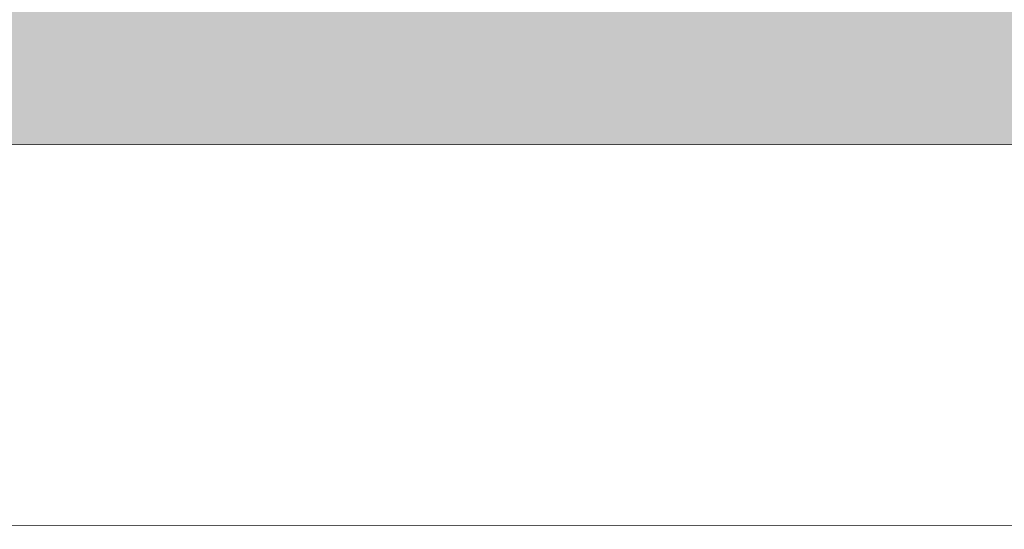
# Model space of a CAD drawing. Header units: metres. Extents: x 82 to 222, y -4 to 154.
# Tile 12 of 214: x 101.00263 to 101.00662, y 102.42665 to 102.42872. Entities that reach past the tile are written whole.
import ezdxf

# ---------------------------------------------------------------- set-up
doc = ezdxf.new("R2010")
doc.units = ezdxf.units.M
doc.layers.add('A-WALL', color=7, linetype='Continuous', lineweight=5)
doc.layers.add('C-TOPO', color=7, linetype='Continuous', lineweight=5)
doc.layers.add('A-WALL-PATT', color=7, linetype='Continuous', true_color=0x2a2a2a)

msp = doc.modelspace()

# ---------------------------------------------------------------- hatches: boundary and pattern name
at = {"layer": 'A-WALL-PATT'}
h = msp.add_hatch(color=256, dxfattribs=at)
h.paths.add_polyline_path([(100.9326287, 102.4281958), (101.6815753, 102.4283726), (101.6814927, 102.7783726), (100.9326287, 102.7781958), (100.9326287, 102.7181958), (100.9358237, 102.7183058), (100.9358237, 102.6181922), (100.9326287, 102.6181922), (100.9326287, 102.4283726)])
h.paths.add_polyline_path([(102.9812712, 102.4286795), (104.4811434, 102.4290336), (104.4810608, 102.7790336), (102.9811885, 102.7786795)])
h.paths.add_polyline_path([(105.7808393, 102.4293405), (107.2815752, 102.4296949), (107.2814925, 102.7796948), (105.7807566, 102.7793405), (105.7808393, 102.4296949)])
h.paths.add_polyline_path([(108.581271, 102.4300017), (110.0815751, 102.430356), (110.0814924, 102.780356), (108.5811884, 102.7800017), (108.581271, 102.430356)])
h.paths.add_polyline_path([(111.381271, 102.4306629), (112.881575, 102.4310171), (112.8814924, 102.7810171), (111.3811883, 102.7806629)])
h.paths.add_polyline_path([(114.1812709, 102.431324), (116.6812773, 102.4319143), (116.6811947, 102.7819143), (114.1811882, 102.781324)])
h.paths.add_polyline_path([(120.781193, 102.4328824), (123.5812706, 102.4335435), (123.581188, 102.7835435), (120.7811104, 102.7828823)])
h.paths.add_polyline_path([(127.6812705, 102.4345116), (130.4812704, 102.4351727), (130.4811878, 102.7851727), (127.6811879, 102.7845116)])
h.paths.add_polyline_path([(134.5812703, 102.4361408), (136.8815743, 102.4366839), (136.8814917, 102.7866839), (134.5811877, 102.7861408)])
h.paths.add_polyline_path([(138.1812702, 102.4369908), (139.6815743, 102.4373451), (139.6814916, 102.7873451), (138.1811876, 102.7869908), (138.1812701, 102.4373451)])
h.paths.add_polyline_path([(140.9812701, 102.437652), (142.4815742, 102.4380062), (142.4814915, 102.7880062), (140.9811875, 102.7876519)])
h.paths.add_polyline_path([(143.7812701, 102.4383131), (145.2815741, 102.4386673), (145.2814915, 102.7886673), (143.7811874, 102.7883131)])
h.paths.add_polyline_path([(146.58127, 102.4389742), (148.0730521, 102.4393264), (148.0729695, 102.7893264), (146.5811873, 102.7889742), (146.5812699, 102.4393264)])
h.paths.add_polyline_path([(149.372748, 102.4396333), (149.7812699, 102.4397298), (149.7811872, 102.7897298), (149.3726653, 102.7896333), (149.372748, 102.4397298)])

# ---------------------------------------------------------------- linework, layer by layer
at = {"layer": 'A-WALL', "lineweight": 20}
msp.add_line((101.6815753, 102.4283726), (100.9326287, 102.4281958), dxfattribs=at)
at = {"layer": 'C-TOPO'}
msp.add_line((100.9364299, 102.4266531), (101.0104738, 102.4266709), dxfattribs=at)

doc.saveas('drawing.dxf')
